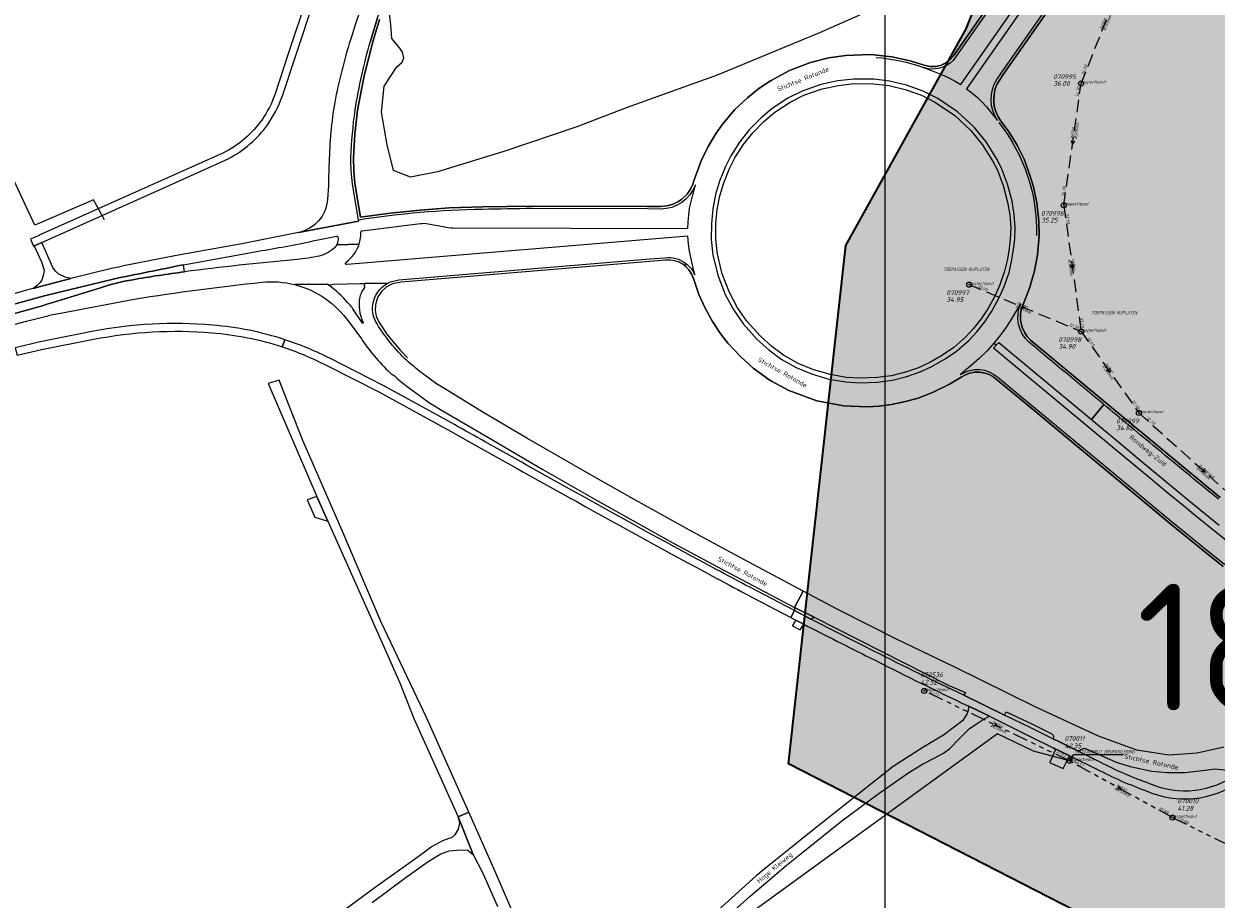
# Model space of a CAD drawing. Extents: x 148869 to 161638, y 453607 to 469810.
# Tile 12 of 256: x 152580 to 153050, y 460981 to 461327. Entities that reach past the tile are written whole.
import ezdxf
from ezdxf.enums import TextEntityAlignment as Align
from ezdxf.lldxf.tags import DXFTag

# ---------------------------------------------------------------- set-up
doc = ezdxf.new("R2010")
doc.units = 0
doc.header["$PDMODE"] = 32
doc.header["$PDSIZE"] = 2
doc.linetypes.add('RI-GWA', pattern=[18.45, 6, -1.8, 1.75, -1.8, 1.75, -1.8, 1.75, -1.8])
doc.linetypes.add('RI-HWA', pattern=[7.4, 5, -2.4])
doc.layers.get('0').update_dxf_attribs({"linetype": 'CONTINUOUS'})
doc.layers.get('DEFPOINTS').update_dxf_attribs({"linetype": 'CONTINUOUS'})
for name, color, linetype in [('2021', 41, 'CONTINUOUS'), ('2021 hatch', 41, 'CONTINUOUS'), ('B-OI-AANPIJLING', 1, 'CONTINUOUS')]:
    doc.layers.add(name, color=color, linetype=linetype)
for name, color, linetype, lineweight in [('B-OI-RI-BIJZONDERDERHEDEN-T18', 134, 'CONTINUOUS', 18), ('B-OI-RI-DRUKLEIDING-G-niet meenemen', 190, 'RI-PERS', 18), ('B-OI-RI-GWA-MATERIAAL-T18', 10, 'CONTINUOUS', 18), ('B-OI-RI-GWA-PUTDEKSELHOOGTE-T25', 10, 'CONTINUOUS', 25), ('B-OI-RI-GWA_BOB-T18', 10, 'CONTINUOUS', 18), ('B-OI-RI-GWA_DIAMETER-T18', 10, 'CONTINUOUS', 18), ('B-OI-RI-GWA_PUTNUMMER-T18', 10, 'CONTINUOUS', 18), ('B-OI-RI-GWA_RIOOLPUT-S', 10, 'CONTINUOUS', 25), ('B-OI-RI-GWA_TRANSPORTLEIDING-G', 10, 'RI-GWA', 18), ('B-OI-RI-HWA-BOB-T18', 150, 'CONTINUOUS', 18), ('B-OI-RI-HWA-MATERIAAL-T18', 150, 'CONTINUOUS', 18), ('B-OI-RI-HWA-PUTDEKSELHOOGTE-T25', 150, 'CONTINUOUS', 25), ('B-OI-RI-HWA-PUTNUMMER-T25', 150, 'CONTINUOUS', 25), ('B-OI-RI-HWA_DIAMETER-T18', 150, 'CONTINUOUS', 18), ('B-OI-RI-HWA_RIOOLPUT-S', 150, 'CONTINUOUS', 25), ('B-OI-RI-HWA_TRANSPORTLEIDING-G', 150, 'RI-HWA', 18), ('B-OI-RI-STROOMRICHTING-S', 252, 'CONTINUOUS', 25), ('B-RO-OG-TERREIN_CULTUURSCHEIDING-GV', 251, 'CONTINUOUS', 18), ('B-RO-OG-TOPOGRAFIE-T18', 2, 'CONTINUOUS', 18), ('B-RO-VH-VERHARDING_ASFALT-GV', 251, 'CONTINUOUS', 18), ('B-RO-VH-VERHARDING_GRASBETONSTEEN-GV', 251, 'CONTINUOUS', 18), ('B-RO-VH-VERHARDING_STRAATBAKSTEEN-GV', 251, 'CONTINUOUS', 18), ('N-OI-KG-BEHEERGRENS-G-2021', 221, 'XX-WERKGRENS', 35), ('X-XX-AL-TEKENBLAD-KADER-G-OZ', 1, 'CONTINUOUS', 25), ('X-XX-AL-TEKENBLAD-T25', 2, 'CONTINUOUS', 25)]:
    doc.layers.add(name, color=color, linetype=linetype, lineweight=lineweight)
doc.styles.add('NLCS-ISO-M1000-T35', font='NLCS-ISO.ttf', dxfattribs={"height": 3.5})
doc.styles.add('NLCS-ISO-M200-T18', font='NLCS-ISO.ttf', dxfattribs={"height": 0.36})
doc.styles.add('NLCS-ISO-M500-T18_CURSIEF', font='NLCS-ISO.ttf', dxfattribs={"oblique": 15, "height": 0.9})
doc.styles.add('NLCS-ISO-M750-T25_CURSIEF', font='NLCS-ISO.ttf', dxfattribs={"oblique": 15, "height": 1.875})
tags = doc.linetypes.add('RI-PERS', pattern='A,7,-2,["P",Standard,S=1.8,R=0,X=-0.5,Y=-0.9],-2,7,-2,[102,NLCS.SHX,S=1,R=180,X=0,Y=0],-2', length=22).pattern_tags.tags
tags[6] = DXFTag(74, 10)
doc.linetypes.add('XX-WERKGRENS', pattern='A,0,[137,NLCS.SHX,S=0.1,R=0,X=-1.1,Y=-1.35],-6', length=6)

# ---------------------------------------------------------------- blocks, each defined once
blk = doc.blocks.new('ACMAP_ANN_TEMPLATE_hwa-diam')
at = {"color": 0, "linetype": 'ByBlock', "style": 'NLCS-ISO-M500-T18_CURSIEF', "oblique": 15}
blk.add_attdef('hwa-diam', (-3.7, -1.3), '', height=1.2, dxfattribs=at)
blk = doc.blocks.new('ACMAP_ANN_TEMPLATE_hwa-materiaal')
at = {"color": 0, "linetype": 'ByBlock', "style": 'NLCS-ISO-M500-T18_CURSIEF', "oblique": 15}
blk.add_attdef('hwa-mat', (-3.7, 0.2), '', height=1.2, dxfattribs=at)
blk = doc.blocks.new('ACMAP_ANN_TEMPLATE_hwa-nap-l')
at = {"color": 0, "linetype": 'ByBlock', "style": 'NLCS-ISO-M500-T18_CURSIEF', "oblique": 15}
blk.add_attdef('hwa-nap-l', (3.3, 0.2), '', height=1.2, dxfattribs=at)
blk = doc.blocks.new('ACMAP_ANN_TEMPLATE_hwa-nap-r')
at = {"color": 0, "linetype": 'ByBlock', "style": 'NLCS-ISO-M500-T18_CURSIEF', "oblique": 15}
blk.add_attdef('hwa-nap-r', (-5.6, 0.2), '', height=1.2, dxfattribs=at)
blk = doc.blocks.new('ACMAP_ANN_TEMPLATE_gwa-diam')
at = {"color": 0, "linetype": 'ByBlock', "style": 'NLCS-ISO-M500-T18_CURSIEF', "oblique": 15}
blk.add_attdef('gwa-diam', (-2.2, -1.3), '', height=1.2, dxfattribs=at)
blk = doc.blocks.new('ACMAP_ANN_TEMPLATE_gwa-materiaal')
at = {"color": 0, "linetype": 'ByBlock', "style": 'NLCS-ISO-M500-T18_CURSIEF', "oblique": 15}
blk.add_attdef('gwa-mat', (-2.2, 0.2), '', height=1.2, dxfattribs=at)
blk = doc.blocks.new('ACMAP_ANN_TEMPLATE_gwa-nap-l')
at = {"color": 0, "linetype": 'ByBlock', "style": 'NLCS-ISO-M500-T18_CURSIEF', "oblique": 15}
blk.add_attdef('gwa-nap-l', (2.3, 0.2), '', height=1.2, dxfattribs=at)
blk = doc.blocks.new('ACMAP_ANN_TEMPLATE_gwa-nap-r')
at = {"color": 0, "linetype": 'ByBlock', "style": 'NLCS-ISO-M500-T18_CURSIEF', "oblique": 15}
blk.add_attdef('gwa-nap-r', (-5.6, 0.2), '', height=1.2, dxfattribs=at)
blk = doc.blocks.new('ACMAP_ANN_TEMPLATE_hwa-puth')
at = {"color": 0, "linetype": 'ByBlock', "style": 'NLCS-ISO-M750-T25_CURSIEF', "oblique": 15}
blk.add_attdef('hwa-puth', (-9, -6.8), '', height=1.88, dxfattribs=at)
blk = doc.blocks.new('ACMAP_ANN_TEMPLATE_hwa-putnr')
at = {"color": 0, "linetype": 'ByBlock', "style": 'NLCS-ISO-M750-T25_CURSIEF', "oblique": 15}
blk.add_attdef('hwa-putnr', (-9, -4.1), '', height=1.88, dxfattribs=at)
blk = doc.blocks.new('ACMAP_ANN_TEMPLATE_type knoop')
at = {"layer": 'DEFPOINTS', "style": 'NLCS-ISO-M500-T18_CURSIEF', "oblique": 15}
blk.add_attdef('type_knoop', (0, 0), '', height=1.2, dxfattribs=at)
blk = doc.blocks.new('ACMAP_ANN_TEMPLATE_gwa-puth')
at = {"color": 0, "linetype": 'ByBlock', "style": 'NLCS-ISO-M750-T25_CURSIEF', "oblique": 15}
blk.add_attdef('gwa-puth', (3, -5), '', height=1.88, dxfattribs=at)
blk = doc.blocks.new('ACMAP_ANN_TEMPLATE_gwa-putnr')
at = {"color": 0, "linetype": 'ByBlock', "style": 'NLCS-ISO-M750-T25_CURSIEF', "oblique": 15}
blk.add_attdef('gwa-putnr', (3, -2.1), '', height=1.88, dxfattribs=at)

msp = doc.modelspace()

# ---------------------------------------------------------------- hatches: boundary and pattern name
at = {"layer": '2021 hatch', "transparency": 33554636}
h = msp.add_hatch(color=256, dxfattribs=at)
h.dxf.hatch_style = 1
h.paths.add_polyline_path([(153826.57, 462066.25), (153947.46, 462191.01), (154055.28, 462277.11), (154084.55, 462323.51), (154239.31, 462326.82), (154306.49, 462353.82), (154388.2, 462469.94), (154437.2, 462500.14), (154551.66, 462589.48), (154652.94, 462620.29), (154689.97, 462631.74), (154910.27, 462447.69), (154936.89, 462395.54), (154956.69, 462367.04), (154981.01, 462341.27), (155014.96, 462312.37), (155089.08, 462252), (155130.97, 462169.29), (155163.94, 462056.17), (155148.2, 461966.87), (155196.02, 461912.58), (155217.82, 461862.57), (155303.92, 461822.34), (155485.37, 461548.33), (155521.4, 461502.48), (155581.82, 461452.82), (155601.14, 461355.07), (155613.01, 461296.61), (155560.2, 461155.81), (155085.91, 460999.21), (155039.1, 460983.21), (155010.86, 460976.06), (154725.47, 460991.08), (154655.4, 460953.15), (154605.07, 460869.27), (154486.06, 460830.39), (154402.82, 460843.98), (154171.11, 460596.17), (154145.15, 460533.59), (154069.54, 460287.95), (153971.58, 460462.91), (153513.93, 460549.99), (153569.41, 460682.03), (152881.49, 461034.8), (152904.11, 461239.2), (152951.54, 461324.49), (152972.83, 461377.93), (153021.69, 461437.41), (153109.43, 461452.97), (153391.54, 461591.62), (153665.34, 461928.76), (153805.21, 461951.08)])

# ---------------------------------------------------------------- linework, layer by layer
at = {"layer": '2021', "flags": 128}
msp.add_lwpolyline([(155601.14, 461355.07), (155613.01, 461296.61), (155560.2, 461155.81), (155085.91, 460999.21), (155039.1, 460983.21), (155010.86, 460976.06), (154725.47, 460991.08), (154655.4, 460953.15), (154605.07, 460869.27), (154486.06, 460830.39), (154402.82, 460843.98), (154171.11, 460596.17), (154145.15, 460533.59), (154069.54, 460287.95), (153971.58, 460462.91), (153513.93, 460549.99), (153569.41, 460682.03), (152881.49, 461034.8), (152904.11, 461239.2), (152951.54, 461324.49), (152972.83, 461377.93)], dxfattribs=at)
at = {"layer": 'B-OI-AANPIJLING', "flags": 128}
msp.add_lwpolyline([(152992.2, 461036), (152993.56, 461037.34), (152992.93, 461037.77), (152992.2, 461036), (152993.03, 461037.7), (152993.14, 461037.63), (152992.2, 461036), (152993.35, 461037.49), (152993.46, 461037.41), (152992.2, 461036), (152993.88, 461038.51), (153013.57, 461038.51)], dxfattribs=at)
at = {"layer": 'B-OI-RI-DRUKLEIDING-G-niet meenemen'}
for p, q in [((152584.5, 461247.2), (152557, 461305.6)), ((152607.5, 461257.1), (152584.5, 461247.2)), ((152611.84, 461249.25), (152607.5, 461257.1)), ((152963.9, 461046.7), (152841.9, 460958.1)), ((152978, 461039.8), (152963.9, 461046.7)), ((152992.2, 461036), (152978, 461039.8))]:
    msp.add_line(p, q, dxfattribs=at)
at = {"layer": 'B-OI-RI-GWA_RIOOLPUT-S'}
for p in [(152934.98, 461063.56), (152992.2, 461036), (153032.77, 461013.63)]:
    msp.add_point(p, dxfattribs=at)
at = {"layer": 'B-OI-RI-GWA_TRANSPORTLEIDING-G'}
for p, q in [((152992.2, 461036), (152934.98, 461063.56)), ((153032.77, 461013.63), (152992.2, 461036)), ((153032.77, 461013.63), (153073.8, 460993.53))]:
    msp.add_line(p, q, dxfattribs=at)
at = {"layer": 'B-OI-RI-HWA_RIOOLPUT-S'}
for p in [(152996.8, 461303), (152990, 461255), (152952.7, 461223.7), (152996.83, 461205.21), (153019.62, 461173.13)]:
    msp.add_point(p, dxfattribs=at)
at = {"layer": 'B-OI-RI-HWA_TRANSPORTLEIDING-G'}
for p, q in [((152996.8, 461303), (153016.4, 461352.2)), ((152990, 461255), (152996.8, 461303)), ((152990, 461255), (152996.83, 461205.21)), ((152952.7, 461223.7), (152996.83, 461205.21)), ((152996.83, 461205.21), (153019.62, 461173.13)), ((153019.62, 461173.13), (153071.88, 461126.25))]:
    msp.add_line(p, q, dxfattribs=at)
at = {"layer": 'B-OI-RI-STROOMRICHTING-S'}
for points in [[(152992.89, 461280.53), (152993.39, 461279), (152994.3, 461280.32)], [(152993.92, 461231.63), (152993.4, 461230.1), (152992.51, 461231.43)], [(152973.71, 461215.68), (152974.77, 461214.46), (152973.15, 461214.35)], [(153007.98, 461190.76), (153008.21, 461189.17), (153006.8, 461189.93)], [(153045.15, 461151.19), (153045.74, 461149.69), (153044.2, 461150.12)], [(152962.61, 461051.05), (152963.58, 461049.78), (152961.98, 461049.76)], [(153011.57, 461026.14), (153012.48, 461024.82), (153010.88, 461024.88)]]:
    msp.add_lwpolyline(points, dxfattribs=at)
at = {"layer": 'B-RO-OG-TERREIN_CULTUURSCHEIDING-GV', "flags": 128}
for points in [[(153007.09, 461400.52), (152946.53, 461313.95), (152945.32, 461312.53), (152943.54, 461311.14), (152941.36, 461310.15), (152939.59, 461309.72), (152937.34, 461309.72), (152934.95, 461310.22), (152929.39, 461311.98), (152922.27, 461313.53), (152913.94, 461314.45), (152904.02, 461314.09), (152897.32, 461313.08), (152890.14, 461311.25), (152881.85, 461308.1), (152874.41, 461304.05), (152869.82, 461301.01), (152865.26, 461297.4), (152860.39, 461292.78), (152855.66, 461287.13), (152853.03, 461283.45), (152849.79, 461278.16), (152847.05, 461272.56), (152844.22, 461264.67), (152843.78, 461263.31), (152842.86, 461261.33), (152841.48, 461259.34), (152839.36, 461257.29), (152837.89, 461256.33), (152835.97, 461255.4), (152833.53, 461254.75), (152831.09, 461254.52), (152825.93, 461254.56), (152780.4, 461254.7), (152770.61, 461254.57), (152760.82, 461254.34), (152747.85, 461253.94), (152736.26, 461253.09), (152724.49, 461251.91), (152712.82, 461250.29), (152710.62, 461263.57), (152710.15, 461268.61), (152709.98, 461273.65), (152710.62, 461283.07), (152711.66, 461292.46), (152714.27, 461306.03), (152717.67, 461319.43), (152720.32, 461328.18)], [(152720.32, 461328.18), (152717.67, 461319.43), (152714.27, 461306.03), (152711.66, 461292.46), (152710.62, 461283.07), (152709.98, 461273.65), (152710.15, 461268.61), (152710.62, 461263.57), (152712.82, 461250.29), (152724.49, 461251.91), (152736.26, 461253.09), (152747.85, 461253.94), (152760.82, 461254.34), (152770.61, 461254.57), (152780.4, 461254.7), (152825.93, 461254.56), (152831.09, 461254.52), (152833.53, 461254.75), (152835.97, 461255.4), (152837.89, 461256.33), (152839.36, 461257.29), (152841.48, 461259.34), (152842.86, 461261.33), (152843.78, 461263.31), (152844.22, 461264.67), (152847.05, 461272.56), (152849.79, 461278.16), (152853.03, 461283.45), (152855.66, 461287.13), (152860.39, 461292.78), (152865.26, 461297.4), (152869.82, 461301.01), (152874.41, 461304.05), (152881.85, 461308.1), (152890.14, 461311.25), (152897.32, 461313.08), (152904.02, 461314.09), (152913.94, 461314.45), (152922.27, 461313.53), (152929.39, 461311.98), (152934.95, 461310.22), (152937.34, 461309.72), (152939.59, 461309.72), (152941.36, 461310.15), (152943.54, 461311.14), (152945.32, 461312.53), (152946.53, 461313.95), (153007.09, 461400.52)], [(153051.59, 461139.87), (153014.16, 461170.77), (152976.92, 461201.8), (152975.53, 461203.27), (152974.6, 461204.72), (152973.54, 461206.89), (152973.16, 461208.34), (152972.93, 461210.02), (152972.93, 461212.2), (152973.37, 461214.41), (152973.94, 461215.9), (152976.59, 461222.72), (152978.43, 461229.1), (152979.62, 461235.4), (152980.21, 461243.01), (152980.09, 461248.86), (152979.36, 461255.85), (152978.02, 461262.23), (152976.66, 461266.92), (152974.32, 461273.17), (152971.69, 461278.38), (152968.49, 461283.84), (152965.22, 461288.15), (152963.93, 461290.18), (152963.15, 461291.95), (152962.58, 461294.03), (152962.35, 461296.01), (152962.52, 461298.83), (152962.99, 461300.94), (152963.62, 461302.54), (152964.46, 461304.09), (152966.15, 461306.49), (153022.47, 461386.98)], [(153022.47, 461386.98), (152966.15, 461306.49), (152964.46, 461304.09), (152963.62, 461302.54), (152962.99, 461300.94), (152962.52, 461298.83), (152962.35, 461296.01), (152962.58, 461294.03), (152963.15, 461291.95), (152963.93, 461290.18), (152965.22, 461288.15), (152968.49, 461283.84), (152971.69, 461278.38), (152974.32, 461273.17), (152976.66, 461266.92), (152978.02, 461262.23), (152979.36, 461255.85), (152980.09, 461248.86), (152980.21, 461243.01), (152979.62, 461235.4), (152978.43, 461229.1), (152976.59, 461222.72), (152973.94, 461215.9), (152973.37, 461214.41), (152972.93, 461212.2), (152972.93, 461210.02), (152973.16, 461208.34), (152973.54, 461206.89), (152974.6, 461204.72), (152975.53, 461203.27), (152976.92, 461201.8), (153014.16, 461170.77), (153051.59, 461139.87)], [(152719.37, 461328.48), (152716.71, 461319.7)], [(152911.55, 461330.89), (152893.76, 461322.97), (152853.42, 461306.25), (152817.95, 461293.58), (152798.11, 461285.85), (152769.23, 461276.24), (152743.12, 461268.14), (152732.53, 461266.12), (152725.79, 461268.64), (152723.27, 461278.8), (152721.05, 461291.74), (152722.16, 461301.88), (152727.17, 461309.53), (152729.21, 461311.46), (152729.85, 461313.17), (152729.4, 461315.36), (152728.23, 461316.93), (152725.09, 461320.76), (152724.73, 461326.3), (152724.17, 461330.32)], [(153052.83, 461112.56), (153044.13, 461119.53), (153037.05, 461125.35), (153031.56, 461129.83), (153018, 461141.08), (153004.68, 461152.15), (152971.95, 461179.3), (152963.31, 461186.49), (152961.97, 461187.5), (152960.28, 461188.39), (152958.4, 461189), (152956.71, 461189.24), (152954.81, 461189.21), (152952.89, 461188.83), (152951.21, 461188.21), (152949.79, 461187.4), (152944.92, 461184.45), (152938.23, 461181.13), (152932.65, 461178.99), (152927.54, 461177.61), (152922.12, 461176.46), (152917.02, 461175.82), (152912.59, 461175.58), (152903.12, 461175.88), (152892.7, 461177.95), (152881.64, 461181.96), (152874.83, 461185.62), (152873.53, 461186.49), (152872.3, 461187.38), (152867.58, 461190.81), (152862.5, 461195.33), (152857.58, 461200.67), (152854.87, 461204.14), (152851.51, 461209.17), (152848.58, 461214.45), (152846.16, 461219.87), (152844.12, 461225.75), (152843.32, 461227.76), (152842.23, 461229.49), (152840.98, 461230.84), (152840.49, 461231.22), (152839.9, 461231.68), (152838.39, 461232.54), (152836.7, 461233.1), (152835, 461233.35), (152832.82, 461233.31), (152826.85, 461232.88), (152728.86, 461224.62), (152728.08, 461224.56), (152725.39, 461223.98), (152722.95, 461222.66), (152721.09, 461221), (152720.58, 461220.24), (152719.66, 461218.87), (152718.79, 461216.39), (152718.74, 461215.62), (152718.6, 461213.59), (152719.02, 461211.32), (152720.19, 461208.73), (152720.95, 461207.54), (152723.23, 461204.21), (152725.5, 461201.3), (152728.5, 461197.81), (152731.35, 461194.85)], [(152841.03, 461232.1), (152840.49, 461231.22), (152840.98, 461230.84), (152842.23, 461229.49), (152843.32, 461227.76), (152844.12, 461225.75), (152846.16, 461219.87), (152848.58, 461214.45), (152851.51, 461209.17), (152854.87, 461204.14), (152857.58, 461200.67), (152862.5, 461195.33), (152867.58, 461190.81), (152872.3, 461187.38), (152873.53, 461186.49), (152874.83, 461185.62), (152881.64, 461181.96), (152892.7, 461177.95), (152903.12, 461175.88), (152912.59, 461175.58), (152917.02, 461175.82), (152922.12, 461176.46), (152927.54, 461177.61), (152932.65, 461178.99), (152938.23, 461181.13), (152944.92, 461184.45), (152949.79, 461187.4), (152951.21, 461188.21), (152952.89, 461188.83), (152954.81, 461189.21), (152956.71, 461189.24), (152958.4, 461189), (152960.28, 461188.39), (152961.97, 461187.5), (152963.31, 461186.49), (152971.95, 461179.3), (153004.68, 461152.15), (153018, 461141.08), (153031.56, 461129.83), (153037.05, 461125.35), (153044.13, 461119.53), (153052.83, 461112.56)]]:
    msp.add_lwpolyline(points, dxfattribs=at)
at = {"layer": 'B-RO-OG-TERREIN_CULTUURSCHEIDING-GV'}
for points in [[(152916.03, 461313.27, -0.069676), (152934.69, 461309.26)], [(152964.4, 461287.58, -0.17552), (152979.21, 461243.04)]]:
    msp.add_lwpolyline(points, format="xyb", dxfattribs=at)
at = {"layer": 'B-RO-OG-TERREIN_CULTUURSCHEIDING-GV', "flags": 128}
for points in [[(152914.86, 461304.65), (152907.15, 461304.73), (152900.91, 461304.03), (152894.22, 461302.57), (152886.84, 461300), (152881.19, 461297.16), (152874.99, 461293.1), (152870.59, 461289.38), (152866, 461284.71), (152862.16, 461279.85), (152858.77, 461274.53), (152856.6, 461270.21), (152854.3, 461264.47), (152852.69, 461259.2), (152851.63, 461253.64), (152851.08, 461247.87), (152850.98, 461241.5), (152851.69, 461235.43), (152853.65, 461227.44), (152856.58, 461219.8), (152858.71, 461215.81), (152859.88, 461213.64), (152863.71, 461208.13), (152869.01, 461202.25), (152873.7, 461198), (152878.57, 461194.34), (152884.55, 461191), (152890.48, 461188.49), (152897.44, 461186.49), (152904.14, 461185.35), (152909.47, 461184.97), (152916.52, 461185.27), (152922.46, 461186.06), (152928.17, 461187.48), (152933.36, 461189.29), (152938.02, 461191.44), (152943.2, 461194.43), (152947.73, 461197.54), (152952.63, 461201.85), (152955.65, 461205.05), (152958.89, 461209.11), (152961.64, 461213.27), (152964.31, 461218.15), (152965.38, 461220.56), (152966.45, 461222.97), (152968.41, 461228.52), (152969.49, 461233.43), (152970.2, 461237.75), (152970.62, 461241.48), (152970.85, 461246.26), (152970.46, 461251.41), (152969.61, 461256.66), (152967.84, 461263.34), (152965.48, 461269.58), (152963.44, 461273.45), (152959.33, 461280.01), (152954.66, 461285.73), (152948.14, 461291.82), (152940.34, 461297.09), (152934.58, 461300.01), (152928.01, 461302.31), (152921.33, 461303.91), (152915.13, 461304.64)], [(152852.79, 461241.59), (152852.88, 461247.78), (152853.41, 461253.38), (152854.44, 461258.76), (152856, 461263.87), (152858.24, 461269.47), (152860.34, 461273.64), (152863.63, 461278.81), (152867.36, 461283.51), (152871.81, 461288.06), (152876.06, 461291.65), (152882.09, 461295.6), (152887.54, 461298.34), (152894.71, 461300.83), (152901.2, 461302.26), (152907.24, 461302.93), (152915.01, 461302.84), (152921.02, 461302.14), (152927.5, 461300.58), (152933.88, 461298.35), (152939.42, 461295.54), (152947.02, 461290.4), (152953.35, 461284.49), (152957.87, 461278.96), (152961.88, 461272.54), (152963.83, 461268.84), (152966.12, 461262.78), (152967.85, 461256.28), (152968.68, 461251.19), (152969.05, 461246.23), (152968.83, 461241.63), (152968.42, 461237.99), (152967.73, 461233.77), (152966.67, 461229.02), (152964.78, 461223.64), (152962.7, 461218.95), (152960.09, 461214.2), (152957.43, 461210.17), (152954.29, 461206.23), (152951.39, 461203.15), (152946.62, 461198.96), (152942.24, 461195.96), (152937.19, 461193.04), (152932.68, 461190.96), (152927.65, 461189.21), (152922.12, 461187.83), (152916.36, 461187.07), (152909.5, 461186.78), (152904.35, 461187.14), (152897.84, 461188.25), (152891.08, 461190.2), (152885.34, 461192.62), (152879.55, 461195.85), (152874.86, 461199.38), (152870.28, 461203.52), (152865.12, 461209.25), (152861.42, 461214.58), (152858.22, 461220.55), (152855.37, 461227.98), (152853.46, 461235.75)]]:
    msp.add_lwpolyline(points, close=True, dxfattribs=at)
at = {"layer": 'B-RO-VH-VERHARDING_ASFALT-GV', "flags": 128}
for points in [[(152790.62, 461472.45), (152786.54, 461468.21), (152782.56, 461463.55), (152779.16, 461459.23), (152775.26, 461453.81), (152771.44, 461447.37), (152767.96, 461440.93), (152763.05, 461431.75), (152755.99, 461421.68), (152749.67, 461411.59), (152745.53, 461404.62), (152740.61, 461395.93), (152736.24, 461387.62), (152733.61, 461382.63), (152733.3, 461381.98), (152728.69, 461372.43), (152726.71, 461367.94), (152724.36, 461362.58), (152720.52, 461353.41), (152716.71, 461343.82), (152710.76, 461326.48), (152709.32, 461321.77)], [(152716.71, 461319.7), (152719.37, 461328.48), (152722.08, 461336.42), (152725.4, 461345.73), (152728.41, 461353.43), (152733.94, 461366.35), (152739.81, 461378.95), (152745.19, 461389.16), (152750.39, 461398.79), (152755.39, 461407.64), (152762.48, 461418.92), (152772.71, 461432.56), (152786.23, 461450.04)], [(152934.69, 461309.26), (152939.11, 461307.53), (152941.78, 461306.54), (152944.38, 461305.38), (152946.91, 461304.06), (152949.36, 461302.58), (153024.09, 461409.61)], [(153007.93, 461399.98), (152947.32, 461313.34)], [(153012.64, 461388.14), (152951.67, 461300.94), (152953.76, 461299.33), (152955.78, 461297.58), (152957.69, 461295.71), (152959.49, 461293.74), (152963.81, 461288.41)], [(152963.61, 461304.62), (152965.33, 461307.06), (153021.66, 461387.57), (153021.67, 461387.57)], [(152681.86, 461297.67), (152687.3, 461314.07), (152702.67, 461360.49), (152709.85, 461382.08), (152709.9, 461382.06), (152709.97, 461382.29), (152707.16, 461383.54), (152699.79, 461361.35), (152691.99, 461337.98), (152684.29, 461314.63), (152679.16, 461298.97)], [(152658.8, 461275.71), (152636.51, 461265.74), (152586.14, 461243.15), (152586.13, 461243.14), (152583.02, 461241.75), (152582.73, 461241.62), (152583.94, 461238.89), (152584.19, 461239), (152587.19, 461240.34), (152637.63, 461262.91), (152660.64, 461273.27)], [(152688.31, 461244.27), (152692.52, 461245.07), (152712.02, 461248.77), (152711.99, 461249.17), (152709.63, 461263.44)], [(152700.15, 461262.59), (152699.8, 461257.35)], [(152749.35, 461246.14), (152841.8, 461245.79), (152841.89, 461248.45), (152842.14, 461251.14), (152842.52, 461253.8), (152843.06, 461256.45), (152843.73, 461259.05), (152844.76, 461263.03)], [(152831.08, 461253.52), (152825.93, 461253.56), (152780.41, 461253.7)], [(152711.99, 461249.17), (152712.02, 461248.77), (152692.52, 461245.07), (152688.31, 461244.27), (152666.04, 461239.83), (152641.65, 461235.41)], [(152713.41, 461244.9), (152736.44, 461247.78)], [(152739.48, 461247.72), (152745.39, 461246.57)], [(152844.52, 461227.63), (152843.73, 461230.91), (152843.08, 461233.9), (152842.47, 461236.84), (152842.05, 461239.82), (152841.79, 461242.81), (152712.41, 461232.03), (152707.44, 461231.62)], [(152712.22, 461239.63), (152703.41, 461239.43)], [(152703.41, 461239.43), (152712.22, 461239.63)], [(152642.99, 461231.55), (152671.17, 461236.66)], [(152727.93, 461225.55), (152826.77, 461233.87), (152832.77, 461234.31)], [(152643.4, 461228.77), (152642.99, 461231.55)], [(152598.62, 461226.13), (152588.6, 461223.47), (152586.63, 461222.95), (152583.84, 461222.21), (152581.12, 461221.53), (152578.96, 461220.93), (152576.69, 461220.28), (152574.27, 461219.56), (152571.63, 461218.74), (152571.1, 461218.58), (152571.35, 461217.69), (152572.08, 461215.07), (152572.25, 461214.48), (152572.8, 461214.72), (152573.93, 461215.17), (152575.07, 461215.58), (152576.23, 461215.95), (152577.24, 461216.24), (152586.79, 461218.89), (152587.7, 461219.14), (152589.34, 461219.58), (152615.27, 461225.9)], [(152615.27, 461225.9), (152589.34, 461219.58), (152587.7, 461219.14), (152586.79, 461218.89), (152577.24, 461216.24), (152576.23, 461215.95), (152575.07, 461215.58), (152573.93, 461215.17), (152572.8, 461214.72), (152572.25, 461214.48), (152573.12, 461211.4), (152587.8, 461215.55), (152588.83, 461215.84), (152591.59, 461216.61), (152610.36, 461222.47)], [(152686.86, 461223.71), (152699.82, 461223.92), (152700.37, 461223.48), (152702.08, 461223.95), (152712.59, 461224.12), (152714.31, 461224.15), (152723.63, 461224.3)], [(152700.37, 461223.48), (152699.82, 461223.92), (152686.86, 461223.71)], [(152723.63, 461224.3), (152714.31, 461224.15), (152714.22, 461222.98), (152714.58, 461222.73)], [(152610.36, 461222.47), (152591.59, 461216.61), (152588.83, 461215.84), (152587.8, 461215.55), (152573.12, 461211.4), (152574.22, 461207.48), (152581.15, 461209.34), (152590.04, 461211.6), (152590.12, 461211.62), (152594.57, 461212.51), (152623.65, 461218.01)], [(152973.01, 461216.26), (152970.9, 461212.86), (152969.01, 461209.64), (152966.99, 461206.51), (152964.8, 461203.5), (152962.44, 461200.59), (152963.32, 461199.79)], [(152713.61, 461208.55), (152710.34, 461213.33)], [(152606.96, 461205.23), (152586.55, 461201.2), (152576.65, 461198.82), (152577.47, 461195.92), (152577.48, 461195.87), (152587.12, 461198.09), (152607.62, 461202.17)], [(152708.28, 461208.86), (152713.14, 461202.31), (152713.48, 461201.79)], [(152682.97, 461202), (152681.97, 461199.19)], [(152681.97, 461199.19), (152682.97, 461202)], [(153055.8, 461121.38), (153049.44, 461126.53), (153045.81, 461129.4), (153042.73, 461131.91), (153037.17, 461136.5), (153031.05, 461141.54), (153023.57, 461147.69), (153009.99, 461159.03), (152979.65, 461184.23), (152962.32, 461198.66), (152963.32, 461199.79), (152962.44, 461200.59), (152959.64, 461197.52), (152956.65, 461194.61), (152953.5, 461191.88), (152949.29, 461188.27)], [(152963.32, 461199.79), (152964.33, 461200.92), (152987.01, 461182.06), (153000.84, 461170.6), (153005.75, 461176.46)], [(152699.47, 461191.83), (152720.02, 461181.47), (152748.26, 461165.89), (152760.36, 461159.14)], [(152749.8, 461168.57), (152726.26, 461181.52), (152721.48, 461184.15), (152700.91, 461194.54)], [(152725.25, 461188.14), (152725.55, 461188.35)], [(152730.67, 461183.93), (152740.02, 461177.11), (152745.59, 461173.68), (152762.96, 461163.54), (152784.61, 461150.89), (152806.66, 461138.25), (152835.64, 461122.03), (152853.56, 461112.53), (152883.8, 461096.5), (152887.22, 461102.9), (152867.79, 461113.28), (152857.06, 461119.04), (152842.48, 461126.87), (152821.17, 461138.76), (152805.74, 461147.43), (152778.34, 461163.16), (152766.78, 461170), (152761.35, 461173.22), (152747.38, 461181.79), (152742.77, 461184.62), (152737.79, 461188.27), (152737.08, 461188.79)], [(152963.93, 461187.28), (152972.59, 461180.07), (153005.32, 461152.92), (153018.64, 461141.85), (153026.13, 461135.63), (153032.2, 461130.6), (153037.69, 461126.12), (153044.76, 461120.3), (153053.45, 461113.34)], [(153005.75, 461176.46), (153000.84, 461170.6), (153011.83, 461161.5), (153020.14, 461154.53)], [(153020.14, 461154.53), (153025.53, 461150.02), (153039.19, 461138.76), (153051.27, 461128.88)], [(152864.8, 461101.74), (152882.42, 461092.47), (152883.87, 461095.23)], [(152883.87, 461095.23), (152866.21, 461104.43)], [(153053.05, 461041.44), (153042.6, 461038.97), (153031.4, 461038.31), (153018.81, 461040.18), (153003.67, 461045.73), (153000, 461047.43), (152980.45, 461056.5), (152978.9, 461057.22), (152946.73, 461073), (152924.51, 461083.76), (152900.88, 461095.6), (152887.22, 461102.9), (152883.8, 461096.5), (152891.61, 461092.67), (152944.47, 461065.79), (152951.29, 461062.92), (152950.62, 461061.87), (152966.62, 461054), (152967.25, 461055.28), (152971.19, 461053.5), (152977.61, 461050.4), (152985.32, 461046.68)], [(152890.33, 461091.86), (152883.87, 461095.23), (152882.42, 461092.47), (152883.58, 461091.86), (152884.31, 461091.48)], [(152884.31, 461091.48), (152887.53, 461089.84)], [(152949.84, 461058.79), (152952.58, 461057.56), (152960.66, 461053.62), (152975.66, 461046.19), (152986.02, 461041.06), (152986.02, 461041.06), (152992.34, 461037.97), (153003.06, 461032.72)], [(153004.35, 461035.44), (152995.62, 461039.78), (152987.45, 461043.87), (152985.72, 461044.69), (152976.95, 461048.97), (152966.62, 461054), (152950.62, 461061.87)], [(152844.62, 460963.09), (152866.38, 460982.7), (152875.2, 460990.19), (152880.6, 460994.78), (152887.11, 461000), (152902.54, 461012.36), (152916.7, 461022.93), (152928.94, 461031.46), (152934.35, 461034.76), (152939.11, 461037.18), (152942.58, 461039.06), (152945.03, 461040.86), (152948.75, 461044.73), (152952.83, 461048.77), (152955.38, 461050.41), (152958.22, 461052.25), (152960.66, 461053.62), (152952.58, 461057.56), (152952.15, 461055.41), (152951.88, 461054.72), (152950.82, 461052.91), (152950.23, 461051.91), (152942.51, 461046.19), (152934.47, 461041.23), (152922.77, 461033.72), (152890.45, 461008.21), (152880.27, 461000), (152872.41, 460993.66), (152868.77, 460990.72), (152845.32, 460969.59)], [(152985.72, 461044.69), (152987.45, 461043.87), (152995.62, 461039.78)], [(152986.55, 461040.28), (152984.57, 461035.75), (152984.38, 461035.41), (152989.75, 461032.94), (152991.2, 461035.92), (152991.75, 461037.05), (152992.34, 461037.97), (152986.02, 461041.06)], [(152998.5, 461040.9), (153010.62, 461035.5), (153016.08, 461033.73), (153024.66, 461031.89), (153030.71, 461031.37), (153037.88, 461031.42), (153045.68, 461032.37), (153049.52, 461032.8), (153053.24, 461032.48), (153056.89, 461031.72), (153058.18, 461030.92), (153073.73, 461041.8)], [(152717.41, 460980.12), (152730.25, 460989.74), (152739.52, 460996.34), (152744.49, 460999.37), (152746.25, 461000), (152747.69, 461000.52), (152752.27, 461000.99), (152755.09, 461000.76), (152756.04, 461000), (152757.15, 460999.11), (152751.28, 461013.98), (152751.75, 461011.41), (152751.26, 461009.12), (152749.93, 461006.84), (152749.05, 461005.89), (152745.06, 461004.43), (152740.77, 461002.05), (152737.98, 461000), (152735.58, 460998.23), (152718.56, 460986.09), (152701.58, 460973.63)], [(152779.7, 460960.52), (152765.35, 460993.64), (152755.45, 461015.84), (152751.28, 461013.98), (152757.15, 460999.11), (152760.97, 460991.76), (152766.83, 460978.57)]]:
    msp.add_lwpolyline(points, dxfattribs=at)
at = {"layer": 'B-RO-VH-VERHARDING_ASFALT-GV'}
for points in [[(152709.32, 461321.77, 0.026951), (152702.91, 461297.03)], [(152710.67, 461292.61, -0.029392), (152716.71, 461319.7)], [(152947.32, 461313.34, -0.288257), (152936.43, 461308.82)], [(152936.43, 461308.82, -0.040849), (152934.69, 461309.26)], [(152963.81, 461288.41, -0.293341), (152963.61, 461304.62)], [(152679.16, 461298.97, -0.072549), (152673.85, 461288.58)], [(152676.21, 461286.88, 0.06872), (152681.86, 461297.67)], [(152702.91, 461297.03, 0.039649), (152700.48, 461273.4)], [(152708.98, 461273.67, -0.02122), (152710.67, 461292.61)], [(152673.85, 461288.58, -0.124214), (152658.8, 461275.71)], [(152660.64, 461273.27, 0.117814), (152676.21, 461286.88)], [(152700.48, 461273.4, 0.011009), (152700.15, 461262.59)], [(152709.63, 461263.44, -0.02983), (152708.98, 461273.67)], [(152844.76, 461263.03, -0.317724), (152831.08, 461253.52)], [(152699.8, 461257.35, -0.338893), (152688.31, 461244.27)], [(152760.85, 461253.34, 0.03435), (152711.99, 461249.17)], [(152780.41, 461253.7, 0.004856), (152760.85, 461253.34)], [(152736.44, 461247.78, -0.081447), (152739.48, 461247.72)], [(152745.39, 461246.57, 0.069054), (152749.35, 461246.14)], [(152692.74, 461240.64, -0.012361), (152703.34, 461242.82)], [(152703.34, 461242.82, -0.431551), (152703.9, 461242.44)], [(152703.9, 461242.44, -0.152732), (152703.41, 461239.43)], [(152712.22, 461239.63, 0.085174), (152712.92, 461244.36)], [(152712.92, 461244.36, -0.431599), (152713.41, 461244.9)], [(152671.17, 461236.66, 0.010704), (152692.74, 461240.64)], [(152702.4, 461238.06, -0.13734), (152695.54, 461234.76)], [(152703.41, 461239.43, -0.083025), (152702.4, 461238.06)], [(152706.98, 461232.5, 0.160502), (152712.22, 461239.63)], [(152641.65, 461235.41, 0.019984), (152598.62, 461226.13)], [(152686.57, 461233.47, 0.010608), (152643.4, 461228.77)], [(152695.54, 461234.76, -0.026976), (152686.57, 461233.47)], [(152707.44, 461231.62, -0.760157), (152706.98, 461232.5)], [(152832.77, 461234.31, -0.198301), (152841.03, 461232.1)], [(152642.99, 461231.55, -0.000971), (152615.27, 461225.9)], [(152615.27, 461225.9, 0.000971), (152642.99, 461231.55)], [(152623, 461225.64, -0.010732), (152643.4, 461228.77)], [(152643.4, 461228.77, 0.010732), (152623, 461225.64)], [(152841.03, 461232.1, -0.128872), (152844.52, 461227.63)], [(152610.36, 461222.47, -0.037664), (152623, 461225.64)], [(152623, 461225.64, 0.037664), (152610.36, 461222.47)], [(152623.65, 461218.01, -0.01299), (152674.06, 461224.69)], [(152674.06, 461224.69, -0.086609), (152686.86, 461223.71)], [(152686.86, 461223.71, -0.180321), (152708.28, 461208.86)], [(152707.73, 461216.66, 0.052699), (152700.37, 461223.48)], [(152717.66, 461215.7, -0.245217), (152723.63, 461224.3)], [(152723.63, 461224.3, -0.100215), (152727.93, 461225.55)], [(152712.51, 461218.95, 0.166346), (152713.87, 461208.8)], [(152714.58, 461222.73, 0.100547), (152712.51, 461218.95)], [(152710.34, 461213.33, 0.055109), (152707.73, 461216.66)], [(152719.31, 461208.25, -0.173521), (152717.66, 461215.7)], [(152976.24, 461201.07, -0.321939), (152973.01, 461216.26)], [(152654.51, 461207.76, 0.068399), (152606.96, 461205.23)], [(152607.62, 461202.17, -0.069791), (152654.19, 461204.74)], [(152654.19, 461204.74, -0.060039), (152681.97, 461199.19)], [(152682.97, 461202, 0.058439), (152654.51, 461207.76)], [(152713.87, 461208.8, -1.136982), (152713.61, 461208.55)], [(152731, 461193.78, -0.059092), (152719.31, 461208.25)], [(152700.91, 461194.54, 0.03904), (152682.97, 461202)], [(152713.48, 461201.79, 0.05034), (152725.25, 461188.14)], [(153005.75, 461176.46, -0.000923), (152976.24, 461201.07)], [(152681.97, 461199.19, -0.040184), (152699.47, 461191.83)], [(152737.08, 461188.79, -0.010838), (152731, 461193.78)], [(152949.29, 461188.27, -0.337047), (152963.93, 461187.28)], [(152725.55, 461188.35, 0.036976), (152730.67, 461183.93)], [(153025.08, 461160.43, -0.000585), (153005.75, 461176.46)], [(152761.91, 461161.77, -0.000384), (152749.8, 461168.57)], [(152760.36, 461159.14, 0.000509), (152798.02, 461138.17)], [(152799.83, 461140.58, -0.001154), (152761.91, 461161.77)], [(153050.95, 461139.09, -0.000825), (153025.08, 461160.43)], [(152853, 461111.48, -0.004519), (152799.83, 461140.58)], [(152798.02, 461138.17, 0.005051), (152851.57, 461108.82)], [(152866.21, 461104.43, -0.001076), (152853, 461111.48)], [(152851.57, 461108.82, 0.001281), (152864.8, 461101.74)], [(152915.15, 461079.28, -0.006236), (152890.33, 461091.86)], [(152887.53, 461089.84, 0.002155), (152913.64, 461076.64)], [(152950.62, 461061.87, -0.007956), (152915.15, 461079.28)], [(152913.64, 461076.64, 0.006105), (152949.84, 461058.79)], [(152985.32, 461046.68, -0.344317), (152985.72, 461044.69)], [(152986.02, 461041.06, -0.261423), (152986.55, 461040.28)], [(152995.62, 461039.78, -0.17215), (152998.5, 461040.9)], [(153023.9, 461026.95, -0.03162), (153004.35, 461035.44)], [(153003.06, 461032.72, 0.035124), (153022.77, 461024.09)], [(153058.18, 461030.92, -0.270331), (153023.9, 461026.95)], [(153022.77, 461024.09, 0.264021), (153059.04, 461027.83)]]:
    msp.add_lwpolyline(points, format="xyb", dxfattribs=at)
at = {"layer": 'B-RO-VH-VERHARDING_ASFALT-GV', "flags": 128}
for points in [[(152733.87, 461052.67), (152751.28, 461013.98), (152755.45, 461015.84), (152738.85, 461053.04), (152720.95, 461090.73), (152705.48, 461127.08), (152690.08, 461162.24), (152684.95, 461175.28), (152680.79, 461186.07), (152676.37, 461184.73), (152695.64, 461140.22), (152698.72, 461133.12), (152699.92, 461130.42), (152716.95, 461092.31), (152728.33, 461066.8)], [(152890.33, 461091.86), (152891.61, 461092.67), (152883.8, 461096.5), (152883.87, 461095.23)]]:
    msp.add_lwpolyline(points, close=True, dxfattribs=at)
at = {"layer": 'B-RO-VH-VERHARDING_GRASBETONSTEEN-GV', "flags": 128}
msp.add_lwpolyline([(152699.92, 461130.42), (152698.72, 461133.12), (152695.64, 461140.22), (152691.79, 461138.89), (152694.83, 461132.08)], close=True, dxfattribs=at)
at = {"layer": 'B-RO-VH-VERHARDING_STRAATBAKSTEEN-GV', "flags": 128}
for points in [[(152584.19, 461239), (152587, 461232.64), (152588.11, 461229.43), (152587.89, 461227.9), (152587.34, 461225.89), (152586.48, 461224.49), (152585.24, 461223.21), (152583.84, 461222.21), (152586.63, 461222.95), (152588.6, 461223.47), (152598.62, 461226.13), (152596.33, 461226.66), (152593.95, 461227.86), (152592.56, 461229.04), (152591.58, 461230.43), (152587.19, 461240.34)], [(152886.02, 461087.61), (152886.06, 461087.67), (152887.53, 461089.84), (152884.31, 461091.48), (152883.03, 461089.32), (152883.01, 461089.29)]]:
    msp.add_lwpolyline(points, close=True, dxfattribs=at)
at = {"layer": 'DEFPOINTS', "flags": 128}
msp.add_lwpolyline([(152919.64, 460787.97), (152919.64, 461402.97), (153217.15, 461402.97), (153350.14, 461402.97), (153350.14, 460894.78), (153274.6, 460894.78), (153274.6, 460873.32), (153210.26, 460873.32), (153210.26, 460787.97)], close=True, dxfattribs=at)
at = {"layer": 'N-OI-KG-BEHEERGRENS-G-2021', "flags": 128}
msp.add_lwpolyline([(153826.57, 462066.25), (153947.46, 462191.01), (154055.28, 462277.11), (154084.55, 462323.51), (154239.31, 462326.82), (154306.49, 462353.82), (154388.2, 462469.94), (154437.2, 462500.14), (154551.66, 462589.48), (154652.94, 462620.29), (154689.97, 462631.74), (154910.27, 462447.69), (154936.89, 462395.54), (154956.69, 462367.04), (154981.01, 462341.27), (155014.96, 462312.37), (155089.08, 462252), (155130.97, 462169.29), (155163.94, 462056.17), (155148.2, 461966.87), (155196.02, 461912.58), (155217.82, 461862.57), (155303.92, 461822.34), (155485.37, 461548.33), (155521.4, 461502.48), (155581.82, 461452.82), (155601.14, 461355.07), (155613.01, 461296.61), (155560.2, 461155.81), (155085.91, 460999.21), (155039.1, 460983.21), (155010.86, 460976.06), (154725.47, 460991.08), (154655.4, 460953.15), (154605.07, 460869.27), (154486.06, 460830.39), (154402.82, 460843.98), (154171.11, 460596.17), (154145.15, 460533.59), (154069.54, 460287.95), (153971.58, 460462.91), (153513.93, 460549.99), (153569.41, 460682.03), (152881.49, 461034.8), (152904.11, 461239.2), (152951.54, 461324.49), (152972.83, 461377.93), (153021.69, 461437.41), (153109.43, 461452.97), (153391.54, 461591.62), (153665.34, 461928.76), (153805.21, 461951.08)], close=True, dxfattribs=at)
at = {"layer": 'X-XX-AL-TEKENBLAD-KADER-G-OZ'}
msp.add_lwpolyline([(152919.64, 461402.97), (153350.14, 461402.97), (153350.14, 460787.97), (152919.64, 460787.97)], close=True, dxfattribs=at)

# ---------------------------------------------------------------- block references
at = {"layer": 'B-OI-RI-GWA-MATERIAAL-T18'}
for p, rotation in [((152963.59, 461049.78), 334.2822190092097), ((153012.48, 461024.82), 331.1279806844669)]:
    msp.add_blockref('ACMAP_ANN_TEMPLATE_gwa-materiaal', p, dxfattribs=dict(at, rotation=rotation)).add_auto_attribs({'gwa-mat': 'beton'})
at = {"layer": 'B-OI-RI-GWA-PUTDEKSELHOOGTE-T25'}
for p, values in [((152930.48, 461071.08), {'gwa-puth': '42.52'}), ((152987.27, 461045.97), {'gwa-puth': '42.35'}), ((153031.75, 461021.4), {'gwa-puth': '41.28'})]:
    msp.add_blockref('ACMAP_ANN_TEMPLATE_gwa-puth', p, dxfattribs=at).add_auto_attribs(values)
at = {"layer": 'B-OI-RI-GWA_BOB-T18'}
for name, p, rotation, values in [('ACMAP_ANN_TEMPLATE_gwa-nap-r', (152941.86, 461060.15), 334.2822190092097, {'gwa-nap-r': '41.13'}), ('ACMAP_ANN_TEMPLATE_gwa-nap-l', (152984.79, 461039.95), 334.2822190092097, {'gwa-nap-l': '41.03'}), ('ACMAP_ANN_TEMPLATE_gwa-nap-r', (152998.54, 461032.6), 331.1279806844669, {'gwa-nap-r': '40.57'}), ('ACMAP_ANN_TEMPLATE_gwa-nap-l', (153024.99, 461017.91), 331.1279806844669, {'gwa-nap-l': '39.88'}), ('ACMAP_ANN_TEMPLATE_gwa-nap-l', (153032.77, 461013.63), 333.9004387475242, {'gwa-nap-l': '38.88'})]:
    msp.add_blockref(name, p, dxfattribs=dict(at, rotation=rotation)).add_auto_attribs(values)
at = {"layer": 'B-OI-RI-GWA_DIAMETER-T18'}
for p, rotation in [((152963.59, 461049.78), 334.2822190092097), ((153012.48, 461024.82), 331.1279806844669)]:
    msp.add_blockref('ACMAP_ANN_TEMPLATE_gwa-diam', p, dxfattribs=dict(at, rotation=rotation)).add_auto_attribs({'gwa-diam': '%%c250mm.'})
at = {"layer": 'B-OI-RI-GWA_PUTNUMMER-T18'}
for p, values in [((152930.48, 461071.08), {'gwa-putnr': '070536'}), ((152987.27, 461045.97), {'gwa-putnr': '070011'}), ((153031.75, 461021.4), {'gwa-putnr': '070010'})]:
    msp.add_blockref('ACMAP_ANN_TEMPLATE_gwa-putnr', p, dxfattribs=at).add_auto_attribs(values)
at = {"layer": 'B-OI-RI-HWA-BOB-T18'}
for name, p, rotation, values in [('ACMAP_ANN_TEMPLATE_hwa-nap-l', (152996.8, 461303), 68.27894919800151, {'hwa-nap-l': '34.80'}), ('ACMAP_ANN_TEMPLATE_hwa-nap-r', (152996.8, 461303), 81.93675383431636, {'hwa-nap-r': '34.30'}), ('ACMAP_ANN_TEMPLATE_hwa-nap-l', (152990, 461255), 81.93675383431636, {'hwa-nap-l': '34.00'}), ('ACMAP_ANN_TEMPLATE_hwa-nap-l', (152990, 461255), 277.8108642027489, {'hwa-nap-l': '33.50'}), ('ACMAP_ANN_TEMPLATE_hwa-nap-l', (152952.7, 461223.7), 337.2668350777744, {'hwa-nap-l': '33.00'}), ('ACMAP_ANN_TEMPLATE_hwa-nap-r', (152996.83, 461205.21), 277.8108642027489, {'hwa-nap-r': '33.23'}), ('ACMAP_ANN_TEMPLATE_hwa-nap-r', (152996.83, 461205.21), 337.2668350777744, {'hwa-nap-r': '32.78'}), ('ACMAP_ANN_TEMPLATE_hwa-nap-l', (152996.83, 461205.21), 305.3904230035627, {'hwa-nap-l': '32.65'}), ('ACMAP_ANN_TEMPLATE_hwa-nap-r', (153019.62, 461173.13), 305.3904230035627, {'hwa-nap-r': '32.38'}), ('ACMAP_ANN_TEMPLATE_hwa-nap-l', (153019.62, 461173.13), 318.1062057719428, {'hwa-nap-l': '32.33'})]:
    msp.add_blockref(name, p, dxfattribs=dict(at, rotation=rotation)).add_auto_attribs(values)
at = {"layer": 'B-OI-RI-HWA-MATERIAAL-T18'}
for p, rotation, values in [((153006.6, 461327.6), 68.27894919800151, {'hwa-mat': 'beton'}), ((152994.32, 461284.87), 81.93675383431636, {'hwa-mat': 'beton'}), ((152993.42, 461230.1), 277.8108642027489, {'hwa-mat': 'beton'}), ((152974.77, 461214.46), 337.2668350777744, {'hwa-mat': 'beton'}), ((153008.23, 461189.17), 305.3904230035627, {'hwa-mat': 'beton'}), ((153045.75, 461149.69), 318.1062057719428, {'hwa-mat': 'b+relined'})]:
    msp.add_blockref('ACMAP_ANN_TEMPLATE_hwa-materiaal', p, dxfattribs=dict(at, rotation=rotation)).add_auto_attribs(values)
at = {"layer": 'B-OI-RI-HWA-PUTDEKSELHOOGTE-T25'}
for p, values in [((152994.81, 461308.86), {'hwa-puth': '36.00'}), ((152990, 461255), {'hwa-puth': '35.25'}), ((152952.7, 461223.7), {'hwa-puth': '34.95'}), ((152996.83, 461205.21), {'hwa-puth': '34.90'}), ((153019.62, 461173.13), {'hwa-puth': '34.82'})]:
    msp.add_blockref('ACMAP_ANN_TEMPLATE_hwa-puth', p, dxfattribs=at).add_auto_attribs(values)
at = {"layer": 'B-OI-RI-HWA-PUTNUMMER-T25'}
for p, values in [((152994.81, 461308.86), {'hwa-putnr': '070995'}), ((152990, 461255), {'hwa-putnr': '070996'}), ((152952.7, 461223.7), {'hwa-putnr': '070997'}), ((152996.83, 461205.21), {'hwa-putnr': '070998'}), ((153019.62, 461173.13), {'hwa-putnr': '070999'})]:
    msp.add_blockref('ACMAP_ANN_TEMPLATE_hwa-putnr', p, dxfattribs=at).add_auto_attribs(values)
at = {"layer": 'B-OI-RI-HWA_DIAMETER-T18'}
for p, rotation, values in [((153006.6, 461327.6), 68.27894919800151, {'hwa-diam': '%%c300mm.'}), ((152994.32, 461284.87), 81.93675383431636, {'hwa-diam': '%%c300mm.'}), ((152993.42, 461230.1), 277.8108642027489, {'hwa-diam': '%%c300mm.'}), ((152974.77, 461214.46), 337.2668350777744, {'hwa-diam': '%%c300mm.'}), ((153008.23, 461189.17), 305.3904230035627, {'hwa-diam': '%%c300mm.'}), ((153045.75, 461149.69), 318.1062057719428, {'hwa-diam': '%%c480mm.'})]:
    msp.add_blockref('ACMAP_ANN_TEMPLATE_hwa-diam', p, dxfattribs=dict(at, rotation=rotation)).add_auto_attribs(values)
at = {"layer": 'DEFPOINTS'}
for p in [(152996.8, 461303), (152990, 461255), (152952.7, 461223.7), (152996.83, 461205.21), (153019.62, 461173.13), (152934.98, 461063.56), (152992.2, 461036), (153032.77, 461013.63)]:
    msp.add_blockref('ACMAP_ANN_TEMPLATE_type knoop', p, dxfattribs=at).add_auto_attribs({'type_knoop': 'inspectieput'})

# ---------------------------------------------------------------- texts
at = {"layer": 'B-OI-RI-BIJZONDERDERHEDEN-T18', "style": 'NLCS-ISO-M500-T18_CURSIEF', "oblique": 15, "width": 0.8}
for s, p in [('TOEPASSEN RIJPLATEN', (152942.51, 461229.06)), ('TOEPASSEN RIJPLATEN', (153000.83, 461211.98)), ('ONTVANGPUT DRUKRIOLERING', (152994.39, 461038.97))]:
    msp.add_text(s, height=1.35, dxfattribs=at).set_placement(p)
at = {"layer": 'B-RO-OG-TOPOGRAFIE-T18', "style": 'NLCS-ISO-M200-T18'}
for s, rotation, p in [('Stichtse Rotonde', 22.1, (152887.21, 461304.77)), ('Stichtse Rotonde', 330.9, (152879.16, 461189.14)), ('Rondweg-Zuid', 321, (153023.01, 461158.09)), ('Stichtse Rotonde', 331.8, (152863.4, 461110.72)), ('Stichtse Rotonde', 347.9, (153024.56, 461035.62)), ('Hoge Kleiweg', 40.1, (152876.16, 460993.7))]:
    msp.add_text(s, height=1.875, rotation=rotation, dxfattribs=at).set_placement(p, align=Align.MIDDLE)
at = {"layer": 'X-XX-AL-TEKENBLAD-T25', "style": 'NLCS-ISO-M1000-T35'}
msp.add_text('1816-B', height=50, dxfattribs=at).set_placement((153018.64, 461040.8), align=Align.BOTTOM_LEFT)

doc.saveas('drawing.dxf')
